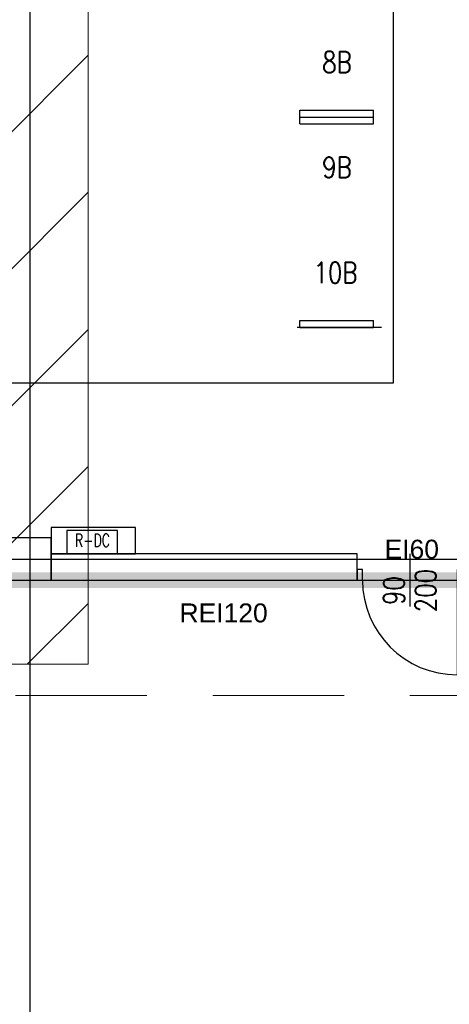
# Model space of a CAD drawing. Header units: centimetres. Extents: x -228435 to 111511, y -89367 to 428125.
# Tile 128 of 216: x -65240 to -61154, y 85869 to 95225. Entities that reach past the tile are written whole.
import ezdxf

# ---------------------------------------------------------------- set-up
doc = ezdxf.new("R2010")
doc.units = ezdxf.units.CM
doc.header["$LTSCALE"] = 50
for name, pattern in [('Balustrady$0$DASHED', [0.75, 0.5, -0.25]), ('DASHDOT2', [12.7, 6.35, -3.175, 0, -3.175]), ('DASHED', [0.75, 0.5, -0.25]), ('DIVIDE', [31.75, 12.7, -6.35, 0, -6.35, 0, -6.35])]:
    doc.linetypes.add(name, pattern=pattern)
doc.layers.get('0').update_dxf_attribs({"color": 8})
for name, color, linetype in [('ARCH_ETAPOWANIE', 8, 'DIVIDE'), ('ARCH_INFO_ETYK_DRZWI_IST', 8, 'Continuous'), ('ARCH_INFO_ODPORNOŚĆ OGNIOWA', 8, 'Continuous'), ('ARCH_INFO_OSIE_IST', 8, 'DASHDOT2'), ('ARCH_MUROWANE_IST', 8, 'Continuous'), ('ARCH_WIDOK_IST', 8, 'Continuous'), ('ARCH_ŚLUSARKA_DRZWI_IST', 8, 'Continuous'), ('ARCH_ŻELBET_IST', 8, 'Continuous'), ('Osie rzutów$0$ARCH_INFO_OSIE_OPISY_IST', 8, 'Continuous')]:
    doc.layers.add(name, color=color, linetype=linetype)
for name, color, linetype, lineweight in [('ARCH_WIDOK', 8, 'Continuous', 13), ('EL_Rozdzielnice 400V', 8, 'Continuous', 25), ('I-EL_Konstrukcja', 8, 'Continuous', 25)]:
    doc.layers.add(name, color=color, linetype=linetype, lineweight=lineweight)
doc.styles.add('A_simplex_12.5', font='simplex.shx', dxfattribs={"width": 0.7, "height": 12.5})
doc.styles.add('Arial', font='ARIAL.TTF')
doc.styles.add('Romans', font='Romans.shx')
doc.styles.add('ROMANS-50-CM', font='romans.shx', dxfattribs={"width": 0.8, "height": 10})

# ---------------------------------------------------------------- blocks, each defined once
blk = doc.blocks.new('DRZWI90')
blk.add_line((-45, 0), (-45, 90))
at = {"lineweight": -3}
for p, q in [((0, -25), (0, 25)), ((45, 0), (-45, 0))]:
    blk.add_line(p, q, dxfattribs=at)
for points in [[(-50, -10), (-45, -10), (-45, 0), (-50, 0)], [(45, -10), (50, -10), (50, 0), (45, 0)]]:
    blk.add_lwpolyline(points, close=True, dxfattribs=at)
blk.add_arc((-45, 0), 90, 0, 90, dxfattribs=at)
blk = doc.blocks.new('Rozdzielnica nn')
at = {"layer": 'EL_Rozdzielnice 400V', "linetype": 'Continuous'}
for p, q in [((5782.01, 14641.81), (5702.01, 14641.81)), ((5702.01, 14641.81), (5702.01, 14561.81)), ((5782.01, 14561.81), (5782.01, 14641.81)), ((5702.01, 14561.81), (5782.01, 14561.81)), ((5942.01, 13756.81), (5862.01, 13756.81))]:
    blk.add_line(p, q, dxfattribs=at)
at = {"layer": 'EL_Rozdzielnice 400V', "linetype": 'DASHED'}
blk.add_line((5552.01, 13756.81), (5472.01, 13756.81), dxfattribs=at)
at = {"layer": 'EL_Rozdzielnice 400V', "linetype": 'Continuous'}
for points in [[(5472.01, 14556.81), (5472.01, 14641.81), (5562.01, 14641.81), (5562.01, 14561.81), (5552.01, 14561.81), (5552.01, 14556.81), (5472.01, 14556.81)], [(5852.01, 14641.81), (5942.01, 14641.81), (5942.01, 14556.83), (5862.01, 14556.83), (5862.01, 14561.81), (5852.01, 14561.81), (5852.01, 14641.81)]]:
    blk.add_lwpolyline(points, dxfattribs=at)
at = {"layer": 'EL_Rozdzielnice 400V', "linetype": 'Continuous', "style": 'Romans', "width": 0.8}
for s, height, p in [('p. narożne', 10, (5484.66, 14598.37)), ('2A', 20, (5582.88, 14592.51)), ('1A', 20, (5652.88, 14592.51)), ('1B', 20, (5722.88, 14592.51)), ('2B', 20, (5802.88, 14592.51)), ('p. narożne', 10, (5863.37, 14598.37)), ('3A', 20, (5495.64, 14498.94)), ('3B', 20, (5885.64, 14498.94)), ('4A', 20, (5495.64, 14398.94)), ('4B', 20, (5885.64, 14398.94)), ('5A', 20, (5495.64, 14298.94)), ('5B', 20, (5885.64, 14298.94)), ('6A', 20, (5495.64, 14198.94)), ('6B', 20, (5885.64, 14198.94)), ('7A', 20, (5495.64, 14098.94)), ('7B', 20, (5885.64, 14098.94)), ('8A', 20, (5495.64, 13998.94)), ('8B', 20, (5885.64, 13998.94)), ('9A', 20, (5495.64, 13898.94)), ('9B', 20, (5885.64, 13898.94)), ('10A', 20, (5487.36, 13798.94)), ('10B', 20, (5877.36, 13798.94))]:
    blk.add_text(s, height=height, dxfattribs=at).set_placement(p)
blk = doc.blocks.new('Przekształtnik')
at = {"layer": 'EL_Rozdzielnice 400V'}
for p, q in [((9281.79, 17458.06), (9233.49, 17458.06)), ((9233.49, 17458.06), (9233.49, 17435.86)), ((9281.79, 17435.86), (9281.79, 17458.06)), ((9233.49, 17435.86), (9281.79, 17435.86))]:
    blk.add_line(p, q, dxfattribs=at)
blk = doc.blocks.new('R-DC')
at = {"layer": 'EL_Rozdzielnice 400V', "ltscale": 10}
for p, q in [((9216.58, 17402.45), (9216.58, 17377.45)), ((9296.58, 17402.45), (9216.58, 17402.45)), ((9296.58, 17377.45), (9296.58, 17402.45)), ((9216.58, 17377.45), (9296.58, 17377.45))]:
    blk.add_line(p, q, dxfattribs=at)
at = {"layer": 'EL_Rozdzielnice 400V', "style": 'A_simplex_12.5', "width": 0.7}
blk.add_text('R-DC', height=12.5, dxfattribs=at).set_placement((9239.08, 17383.95))
blk = doc.blocks.new('poprzeczka')
at = {"layer": 'I-EL_Konstrukcja'}
for p, q in [((5471.5, 13730, 630), (5471.5, 13736.5, 630)), ((5471.5, 13736.5, 630), (5541.5, 13736.5, 630)), ((5541.5, 13730, 630), (5541.5, 13736.5, 630)), ((5471.5, 13730, 630), (5541.5, 13730, 630))]:
    blk.add_line(p, q, dxfattribs=at)
blk = doc.blocks.new('Osie rzutów')
at = {"layer": 'ARCH_INFO_OSIE_IST', "ltscale": 10}
for p, q in [((5600, 12255), (5600, 14934.6)), ((4436.04, 13510), (13655, 13510))]:
    blk.add_line(p, q, dxfattribs=at)

msp = doc.modelspace()

# ---------------------------------------------------------------- hatches: boundary and pattern name
at = {"layer": 'ARCH_WIDOK'}
h = msp.add_hatch(dxfattribs=at)
h.set_pattern_fill('ANSI31', color=256, scale=290, style=0)
h.set_pattern_definition([(45, (-121140, -45000), (-651.0686, 651.0686), [])])
h.paths.add_polyline_path([(-71740, 89100), (-71740, 102700), (-71190, 102700), (-71190, 105100), (-64590, 105100), (-64590, 89100)])

# ---------------------------------------------------------------- linework, layer by layer
at = {"linetype": 'Balustrady$0$DASHED', "lineweight": 20, "ltscale": 50, "elevation": -5670}
msp.add_lwpolyline([(-72793.23015, 103386.995), (-60279.68964, 103386.995), (-60279.68964, 88803.4603), (-72793.23015, 88803.4603)], close=True, dxfattribs=at)
at = {"layer": 'ARCH_ETAPOWANIE', "ltscale": 10, "const_width": 150, "elevation": 630}
msp.add_lwpolyline([(-32748.04041, 102637.86797), (-71890, 102620.1903), (-71740, 89900), (-59190, 89900), (-59190, 71200), (-71590, 71200), (-71590, 58800), (-65060, 58800), (-65060, 57540), (-63050, 57540), (-63050, -5675.91583)], dxfattribs=at)
at = {"layer": 'ARCH_MUROWANE_IST', "ltscale": 4}
msp.add_line((-62030, 89900, 630), (-62030, 90150, 630), dxfattribs=at)
at = {"layer": 'ARCH_MUROWANE_IST', "ltscale": 4, "elevation": 630}
msp.add_lwpolyline([(-62030, 90150), (-64940, 90150), (-64940, 89900), (-62030, 89900)], dxfattribs=at)
at = {"layer": 'ARCH_WIDOK', "elevation": 630}
msp.add_lwpolyline([(-71740, 89100), (-71740, 102700), (-71190, 102700), (-71190, 105100), (-64590, 105100), (-64590, 89100)], close=True, dxfattribs=at)
at = {"layer": 'ARCH_WIDOK_IST', "elevation": 630}
msp.add_lwpolyline([(-61690, 91770), (-66610, 91770), (-66610, 101270), (-61690, 101270), (-61690, 91770)], dxfattribs=at)
at = {"layer": 'ARCH_ŻELBET_IST', "ltscale": 4, "elevation": 630}
msp.add_lwpolyline([(-65340, 89900), (-64940, 89900), (-64940, 90300), (-65340, 90300)], close=True, dxfattribs=at)

# ---------------------------------------------------------------- block references
at = {"layer": 'ARCH_ŚLUSARKA_DRZWI_IST', "xscale": 10, "yscale": 10, "zscale": 10, "rotation": 180}
msp.add_blockref('DRZWI90', (-61530, 89900, 630), dxfattribs=at)
at = {"layer": 'EL_Rozdzielnice 400V', "xscale": 10, "yscale": 10, "zscale": 10}
for name, p in [('Rozdzielnica nn', (-121220.09835, -45268.05591, 630)), ('R-DC', (-157105.76431, -83624.53479, 630))]:
    msp.add_blockref(name, p, dxfattribs=at)
at = {"layer": 'EL_Rozdzielnice 400V', "xscale": 10, "yscale": 10, "zscale": 10, "rotation": 180}
msp.add_blockref('Przekształtnik', (28026.52158, 264730.63573, 630), dxfattribs=at)
at = {"layer": 'I-EL_Konstrukcja', "xscale": 10, "yscale": 10, "zscale": 10}
for p in [(-117290.00061, -43000, -5670), (-117290.00061, -43065, -5670), (-117290.00061, -45000, -5670)]:
    msp.add_blockref('poprzeczka', p, dxfattribs=at)
at = {"layer": 'Osie rzutów$0$ARCH_INFO_OSIE_OPISY_IST', "xscale": 10, "yscale": 10, "zscale": 10}
msp.add_blockref('Osie rzutów', (-121140, -45000, 630), dxfattribs=at)

# ---------------------------------------------------------------- texts
at = {"layer": 'ARCH_INFO_ETYK_DRZWI_IST', "insert": (-61530, 89800, 630), "char_height": 200, "width": 100, "attachment_point": 5, "rotation": 90, "line_spacing_factor": 0.9, "style": 'ROMANS-50-CM'}
msp.add_mtext('90\\P200', dxfattribs=at)
at = {"layer": 'ARCH_INFO_ODPORNOŚĆ OGNIOWA', "char_height": 180, "width": 533.3252474, "attachment_point": 5, "style": 'Arial'}
for s, insert in [('\\PEI60', (-61511.47055, 90342.15269, 630)), ('\\PREI120', (-63300.63742, 89736.62963, 630))]:
    msp.add_mtext(s, dxfattribs=dict(at, insert=insert))

doc.saveas('drawing.dxf')
